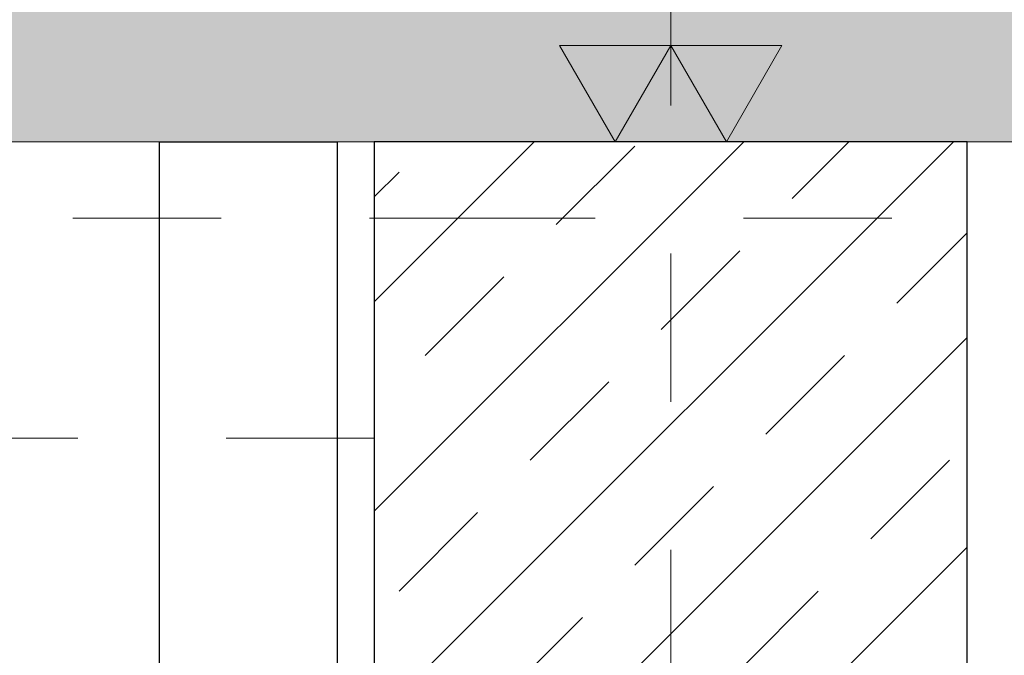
# Model space of a CAD drawing. Header units: metres. Extents: x -180 to 4, y -49 to 6.
# Tile 137 of 256: x -145.46 to -144.796, y -39.394 to -38.965. Entities that reach past the tile are written whole.
import ezdxf

# ---------------------------------------------------------------- set-up
doc = ezdxf.new("R2010")
doc.units = ezdxf.units.M
doc.header["$LTSCALE"] = 0.05
doc.header["$PDMODE"] = 1
doc.header["$PDSIZE"] = -2
for name, pattern in [('ISO-10 Strichpunktlinie', [4.699, 3.048, -0.762, 0.127, -0.762]), ('Linienart-20', [2.116531, 1.058062, -1.058469]), ('Linienart-53', [5.291531, 3.175, -1.058062, 0.352704, -0.705764])]:
    doc.linetypes.add(name, pattern=pattern)
doc.layers.get('0').update_dxf_attribs({"lineweight": 25})
for name, color, linetype, lineweight, true_color in [('30 -33 Aussenwände- 3 Aussenstützen', 7, 'Continuous', 50, 0x0000dd), ('30 -33 Aussenwände- 7 Fassade_ Elemente', 7, 'Continuous', 9, 0x00aacc), ('30 -35 Decken- 1 Konstruktion-Träger- Stahlbeton', 7, 'Continuous', 13, 0x33aa00), ('70 -72 Beschriftung- 1 Beschriftung allgemein', 7, 'Continuous', 9, 0xff6633), ('70 -72 Beschriftung- 2 Beschriftung Bauteile', 7, 'Continuous', 9, 0x9999ff), ('70 -72 Beschriftung- 7 Detailverweise Linie', 7, 'Continuous', 9, 0x00dd00), ('70 -76 Bemaßung- 2 Allgemein', 7, 'Continuous', 5, 0x6666cc)]:
    doc.layers.add(name, color=color, linetype=linetype, lineweight=lineweight, true_color=true_color)
for name, color, linetype, lineweight in [('70 -71 Achsen- 1 Gebäudeachsen', 7, 'Linienart-53', 18), ('70 -72 Beschriftung-14 Schatten', 7, 'Continuous', 5), ('70 -73 Bauteildarst.- 1 Ansicht 0.15', 7, 'Continuous', 15), ('Keine', 7, 'Continuous', 9)]:
    doc.layers.add(name, color=color, linetype=linetype, lineweight=lineweight)
doc.styles.add('Arial', font='arial.ttf')
doc.dimstyles.new('k+k_klein', dxfattribs={"dimtxt": 0.100689, "dimasz": 0.05302, "dimexe": 0.05, "dimexo": 0.15, "dimgap": 0.005, "dimtad": 1, "dimdec": 3, "dimtxsty": 'Arial', "dimblk": 'VW_SLASH-2', "dimblk1": 'VW_SLASH-2', "dimblk2": 'VW_SLASH-2', "dimcen": 0, "dimdle": 0.025, "dimadec": 3, "dimazin": 0, "dimtfac": 0.75, "dimtdec": 3, "dimtix": 1, "dimtmove": 0, "dimatfit": 0, "dimldrblk": 'VW_FILLEDARROW', "dimfxl": 0.1, "dimfxlon": 1, "dimfrac": 2, "dimtolj": 1, "dimarcsym": 0})

# ---------------------------------------------------------------- blocks, each defined once
blk = doc.blocks.new('Gruppe-3030')
at = {"color": 255}
blk.add_wipeout([(-137.421, -40.04404), (-145.021, -40.04404), (-145.021, -39.04704), (-137.421, -39.04704)], dxfattribs=at).dxf.layer = '30 -33 Aussenwände- 7 Fassade_ Elemente'
blk.add_wipeout([(-137.646, -39.80204), (-137.646, -39.04704), (-144.796, -39.04704), (-144.796, -39.80204), (-144.951, -39.80204), (-144.951, -40.04404), (-137.491, -40.04404), (-137.491, -39.80204)], dxfattribs=at).dxf.layer = '30 -33 Aussenwände- 7 Fassade_ Elemente'
blk = doc.blocks.new('Gruppe-3170')
at = {"color": 255}
blk.add_wipeout([(-145.021, -40.04404), (-152.621, -40.04404), (-152.621, -39.04704), (-145.021, -39.04704)], dxfattribs=at).dxf.layer = '30 -33 Aussenwände- 7 Fassade_ Elemente'
blk.add_wipeout([(-145.246, -39.80204), (-145.246, -39.04704), (-152.396, -39.04704), (-152.396, -39.80204), (-152.551, -39.80204), (-152.551, -40.04404), (-145.091, -40.04404), (-145.091, -39.80204)], dxfattribs=at).dxf.layer = '30 -33 Aussenwände- 7 Fassade_ Elemente'
at = {"layer": '30 -33 Aussenwände- 7 Fassade_ Elemente', "flags": 128}
blk.add_lwpolyline([(-145.246, -39.80204), (-145.246, -39.04704), (-152.396, -39.04704), (-152.396, -39.80204), (-152.551, -39.80204), (-152.551, -40.04404), (-145.091, -40.04404), (-145.091, -39.80204)], close=True, dxfattribs=at)
at = {"color": 255, "lineweight": 25}
blk.add_wipeout([(-145.246, -39.54704), (-145.366, -39.54704), (-145.366, -39.04704), (-145.246, -39.04704)], dxfattribs=at).dxf.layer = '30 -33 Aussenwände- 7 Fassade_ Elemente'
at = {"layer": '30 -33 Aussenwände- 7 Fassade_ Elemente', "lineweight": 25, "flags": 128}
blk.add_lwpolyline([(-145.246, -39.54704), (-145.366, -39.54704), (-145.366, -39.04704), (-145.246, -39.04704)], close=True, dxfattribs=at)
blk = doc.blocks.new('Gruppe-11025')
at = {"layer": '30 -35 Decken- 1 Konstruktion-Träger- Stahlbeton', "color": 7, "linetype": 'Linienart-20', "lineweight": 13, "transparency": 33554687}
blk.add_line((-99.221, -39.24704), (-160.421, -39.24704), dxfattribs=at)
at = {"layer": '30 -35 Decken- 1 Konstruktion-Träger- Stahlbeton', "color": 0, "flags": 1}
for tag in ['instanceID', 'IFC_UUID']:
    blk.add_attdef(tag, (-160.421, -39.64704), '', height=0.00018, dxfattribs=at)
blk = doc.blocks.new('Gruppe-11483')
at = {"layer": '30 -33 Aussenwände- 3 Aussenstützen', "linetype": 'Continuous', "lineweight": 9, "transparency": 33554687}
for p, q in [((-145.021, -39.49704), (-145.021, -39.39704)), ((-145.071, -39.44704), (-144.971, -39.44704))]:
    blk.add_line(p, q, dxfattribs=at)
blk = doc.blocks.new('Gruppe-11484')
at = {"color": 255, "lineweight": 25, "transparency": 33554687}
blk.add_wipeout([(-145.221, -39.04704), (-145.221, -39.64704), (-144.821, -39.64704), (-144.821, -39.04704)], dxfattribs=at).dxf.layer = '30 -33 Aussenwände- 3 Aussenstützen'
at = {"layer": '30 -33 Aussenwände- 3 Aussenstützen', "linetype": 'Continuous', "lineweight": 9, "transparency": 33554687}
h = blk.add_hatch(dxfattribs=at)
h.set_pattern_fill('Stahlbeton1 1mm SRF', style=0, pattern_type=2)
h.set_pattern_definition([(45, (0, 0), (0.07071068, -0.07071068), []), (45, (0.03536, -0.03536), (0.07071068, -0.07071068), [0.075, -0.05])])
h.paths.add_polyline_path([(-145.221, -39.04704), (-145.221, -39.64704), (-144.821, -39.64704), (-144.821, -39.04704)])
at = {"layer": '30 -33 Aussenwände- 3 Aussenstützen', "lineweight": 25, "transparency": 33554687, "flags": 128}
blk.add_lwpolyline([(-145.221, -39.04704), (-145.221, -39.64704), (-144.821, -39.64704), (-144.821, -39.04704)], close=True, dxfattribs=at)
at = {"layer": '30 -33 Aussenwände- 3 Aussenstützen', "transparency": 33554687}
blk.add_blockref('Gruppe-11483', (0, 0), dxfattribs=at)
blk = doc.blocks.new('Gruppe-11485')
at = {"layer": '30 -33 Aussenwände- 3 Aussenstützen', "color": 7}
blk.add_blockref('Gruppe-11484', (0, 0), dxfattribs=at)
at = {"layer": '30 -33 Aussenwände- 3 Aussenstützen', "color": 0, "flags": 1}
for tag in ['instanceID', 'IFC_UUID']:
    blk.add_attdef(tag, (-145.221, -39.64704), '', height=0.00018, dxfattribs=at)
blk = doc.blocks.new('_01-OG1_Tragwerk (2D)')
at = {"layer": '30 -33 Aussenwände- 7 Fassade_ Elemente', "color": 7}
blk.add_blockref('Gruppe-3030', (0, 0), dxfattribs=at)
blk.add_blockref('Gruppe-3170', (0, 0), dxfattribs=at)
at = {"layer": '30 -35 Decken- 1 Konstruktion-Träger- Stahlbeton'}
blk.add_blockref('Gruppe-11025', (0, 0), dxfattribs=at)
at = {"layer": '30 -33 Aussenwände- 3 Aussenstützen'}
blk.add_blockref('Gruppe-11485', (0, 0), dxfattribs=at)
blk = doc.blocks.new('_OG1_2D (2D)')
at = {"layer": '70 -72 Beschriftung-14 Schatten', "linetype": 'Continuous', "lineweight": 0}
blk.add_hatch(color=7, dxfattribs=at).paths.add_polyline_path([(-159.97099996, -11.94704198), (-159.09413416, -11.94704198), (-159.09413416, -37.57385778), (-99.54599996, -37.57385778), (-99.54599996, -39.04704198), (-159.97099996, -39.04704198)])
at = {"layer": '70 -72 Beschriftung- 7 Detailverweise Linie', "linetype": 'ISO-10 Strichpunktlinie', "flags": 128}
blk.add_lwpolyline([(-160.15352994, -39.09857212), (-99.45100868, -39.09857212), (-99.45100868, -40.11857212), (-160.15352994, -40.11857212)], close=True, dxfattribs=at)
at = {"layer": '70 -73 Bauteildarst.- 1 Ansicht 0.15', "flags": 128}
blk.add_lwpolyline([(-159.97099996, -11.94704198), (-99.54599996, -11.94704198), (-99.54599996, -39.04704198), (-159.97099996, -39.04704198)], close=True, dxfattribs=at)
blk = doc.blocks.new('VW_SLASH-2')
at = {"color": 0, "linetype": 'ByBlock', "lineweight": -2, "transparency": 16777216}
blk.add_line((0.472, 0), (-1, 0), dxfattribs=at)
at = {"color": 0, "lineweight": 5, "transparency": 16777216, "flags": 128}
blk.add_lwpolyline([(0.5, 0.5), (-0.5, -0.5)], dxfattribs=at)
blk = doc.blocks.new('*D16898')
at = {"layer": '70 -76 Bemaßung- 2 Allgemein', "color": 0, "lineweight": -2}
for p, q in [((-152.421, -43.67204), (-152.421, -43.82204)), ((-145.221, -43.67204), (-145.221, -43.82204)), ((-145.27402, -43.77204), (-152.36798, -43.77204))]:
    blk.add_line(p, q, dxfattribs=at)
at = {"layer": 'Defpoints', "color": 0}
for p in [(-152.421, -39.04704), (-145.221, -39.04704), (-152.421, -43.77204)]:
    blk.add_point(p, dxfattribs=at)
at = {"layer": '70 -76 Bemaßung- 2 Allgemein', "color": 0, "lineweight": -2, "xscale": 0.05302001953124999, "yscale": 0.05302001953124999, "zscale": 0.05302001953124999, "rotation": 180}
blk.add_blockref('VW_SLASH-2', (-152.421, -43.77204), dxfattribs=at)
at = {"layer": '70 -76 Bemaßung- 2 Allgemein', "color": 0, "lineweight": -2, "xscale": 0.05302001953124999, "yscale": 0.05302001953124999, "zscale": 0.05302001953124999}
blk.add_blockref('VW_SLASH-2', (-145.221, -43.77204), dxfattribs=at)
at = {"layer": '70 -76 Bemaßung- 2 Allgemein', "color": 0, "insert": (-148.821, -43.70158), "char_height": 0.100689, "attachment_point": 5, "style": 'Arial'}
blk.add_mtext('\\A1;7,20', dxfattribs=at)
blk = doc.blocks.new('VW_FILLEDARROW')
at = {"linetype": 'Continuous', "lineweight": 0, "transparency": 16777216}
blk.add_hatch(color=0, dxfattribs=at).paths.add_polyline_path([(-2.829, 0.758), (0, 0), (-2.829, -0.758)])
at = {"color": 0, "lineweight": 5, "transparency": 16777216, "flags": 128}
blk.add_lwpolyline([(-2.829, 0.758), (0, 0), (-2.829, -0.758)], close=True, dxfattribs=at)
blk = doc.blocks.new('*D16899')
at = {"layer": '70 -76 Bemaßung- 2 Allgemein', "color": 0, "lineweight": -2}
for p, q in [((-145.221, -43.67204), (-145.221, -43.82204)), ((-145.021, -43.67204), (-145.021, -43.82204)), ((-145.07402, -43.77204), (-145.16798, -43.77204))]:
    blk.add_line(p, q, dxfattribs=at)
at = {"layer": 'Defpoints', "color": 0}
for p in [(-145.221, -39.04704), (-145.021, -40.79404), (-145.221, -43.77204)]:
    blk.add_point(p, dxfattribs=at)
at = {"layer": '70 -76 Bemaßung- 2 Allgemein', "color": 0, "lineweight": -2, "xscale": 0.05302001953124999, "yscale": 0.05302001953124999, "zscale": 0.05302001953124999, "rotation": 180}
blk.add_blockref('VW_SLASH-2', (-145.221, -43.77204), dxfattribs=at)
at = {"layer": '70 -76 Bemaßung- 2 Allgemein', "color": 0, "lineweight": -2, "xscale": 0.05302001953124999, "yscale": 0.05302001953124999, "zscale": 0.05302001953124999}
blk.add_blockref('VW_SLASH-2', (-145.021, -43.77204), dxfattribs=at)
at = {"layer": '70 -76 Bemaßung- 2 Allgemein', "color": 0, "insert": (-145.121, -43.71064), "char_height": 0.100689, "attachment_point": 5, "style": 'Arial'}
blk.add_mtext('\\A1;20', dxfattribs=at)
blk = doc.blocks.new('*D16900')
at = {"layer": '70 -76 Bemaßung- 2 Allgemein', "color": 0, "lineweight": -2}
for p, q in [((-145.021, -43.67204), (-145.021, -43.82204)), ((-144.821, -43.67204), (-144.821, -43.82204)), ((-144.87402, -43.77204), (-144.96798, -43.77204))]:
    blk.add_line(p, q, dxfattribs=at)
at = {"layer": 'Defpoints', "color": 0}
for p in [(-144.821, -39.04704), (-145.021, -40.79404), (-145.021, -43.77204)]:
    blk.add_point(p, dxfattribs=at)
at = {"layer": '70 -76 Bemaßung- 2 Allgemein', "color": 0, "lineweight": -2, "xscale": 0.05302001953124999, "yscale": 0.05302001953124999, "zscale": 0.05302001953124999, "rotation": 180}
blk.add_blockref('VW_SLASH-2', (-145.021, -43.77204), dxfattribs=at)
at = {"layer": '70 -76 Bemaßung- 2 Allgemein', "color": 0, "lineweight": -2, "xscale": 0.05302001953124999, "yscale": 0.05302001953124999, "zscale": 0.05302001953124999}
blk.add_blockref('VW_SLASH-2', (-144.821, -43.77204), dxfattribs=at)
at = {"layer": '70 -76 Bemaßung- 2 Allgemein', "color": 0, "insert": (-144.921, -43.71064), "char_height": 0.100689, "attachment_point": 5, "style": 'Arial'}
blk.add_mtext('\\A1;20', dxfattribs=at)
blk = doc.blocks.new('*D16901')
at = {"layer": '70 -76 Bemaßung- 2 Allgemein', "color": 0, "lineweight": -2}
for p, q in [((-144.821, -43.67204), (-144.821, -43.82204)), ((-137.621, -43.67204), (-137.621, -43.82204)), ((-137.67402, -43.77204), (-144.76798, -43.77204))]:
    blk.add_line(p, q, dxfattribs=at)
at = {"layer": 'Defpoints', "color": 0}
for p in [(-144.821, -39.04704), (-137.621, -39.04704), (-144.821, -43.77204)]:
    blk.add_point(p, dxfattribs=at)
at = {"layer": '70 -76 Bemaßung- 2 Allgemein', "color": 0, "lineweight": -2, "xscale": 0.05302001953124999, "yscale": 0.05302001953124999, "zscale": 0.05302001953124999, "rotation": 180}
blk.add_blockref('VW_SLASH-2', (-144.821, -43.77204), dxfattribs=at)
at = {"layer": '70 -76 Bemaßung- 2 Allgemein', "color": 0, "lineweight": -2, "xscale": 0.05302001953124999, "yscale": 0.05302001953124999, "zscale": 0.05302001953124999}
blk.add_blockref('VW_SLASH-2', (-137.621, -43.77204), dxfattribs=at)
at = {"layer": '70 -76 Bemaßung- 2 Allgemein', "color": 0, "insert": (-141.221, -43.70158), "char_height": 0.100689, "attachment_point": 5, "style": 'Arial'}
blk.add_mtext('\\A1;7,20', dxfattribs=at)
blk = doc.blocks.new('Gruppe-16714')
at = {"layer": '70 -72 Beschriftung- 2 Beschriftung Bauteile', "linetype": 'Continuous', "lineweight": 0}
for points in [[(-145.021, -38.98209), (-145.0585, -39.04704), (-145.096, -38.98209)], [(-144.946, -38.98209), (-144.9835, -39.04704), (-145.021, -38.98209)]]:
    blk.add_hatch(color=254, dxfattribs=at).paths.add_polyline_path(points)
at = {"layer": '70 -72 Beschriftung- 2 Beschriftung Bauteile', "linetype": 'Continuous', "lineweight": 9, "flags": 128}
for points in [[(-145.021, -38.98209), (-145.0585, -39.04704), (-145.096, -38.98209)], [(-144.946, -38.98209), (-144.9835, -39.04704), (-145.021, -38.98209)]]:
    blk.add_lwpolyline(points, close=True, dxfattribs=at)
at = {"layer": '70 -72 Beschriftung- 2 Beschriftung Bauteile', "linetype": 'Continuous', "lineweight": 5}
blk.add_point((-145.021, -39.04704), dxfattribs=at)
blk = doc.blocks.new('_Achsen (3D)')
at = {"layer": '70 -71 Achsen- 1 Gebäudeachsen', "transparency": 33554687}
blk.add_line((-145.021, 3.79996), (-145.021, -46.17204), dxfattribs=at)
blk = doc.blocks.new('Gruppe-15269')
at = {"layer": '70 -76 Bemaßung- 2 Allgemein'}
for p1, p2, picture, middle in [((-145.22099996, -39.04704198), (-152.42099996, -39.04704198), '*D16898', (-148.82099996, -43.70157844)), ((-137.62099996, -39.04704198), (-144.82099996, -39.04704198), '*D16901', (-141.22099996, -43.70157844))]:
    dim = blk.add_aligned_dim(p1=p1, p2=p2, distance=4.725, text='7,20', dimstyle='k+k_klein', override={"dimtxt": 0.100689, "dimgap": 0.01, "dimdec": 8, "dimpost": '<>', "dimtxsty": 'Arial', "dimtmove": 2}, dxfattribs=at)
    dim.commit()
    dim.dimension.update_dxf_attribs({"geometry": picture, "text_midpoint": middle})
for base, p1, p2, picture, middle in [((-145.22099996, -43.77204198), (-145.02099996, -40.79404198), (-145.22099996, -39.04704198), '*D16899', (-145.12099996, -43.71064042)), ((-145.02099996, -43.77204198), (-144.82099996, -39.04704198), (-145.02099996, -40.79404198), '*D16900', (-144.92099996, -43.71064042))]:
    dim = blk.add_linear_dim(base=base, p1=p1, p2=p2, text='20', dimstyle='k+k_klein', override={"dimtxt": 0.100689, "dimgap": 0.01, "dimdec": 8, "dimpost": '<>', "dimtxsty": 'Arial', "dimtmove": 2}, dxfattribs=at)
    dim.commit()
    dim.dimension.update_dxf_attribs({"geometry": picture, "text_midpoint": middle})
blk = doc.blocks.new('_OG1_2D Bemaßung_ Beschriftung (2D)')
at = {"layer": '70 -72 Beschriftung- 1 Beschriftung allgemein', "color": 7}
blk.add_blockref('Gruppe-16714', (0, 0), dxfattribs=at)
at = {"layer": '70 -76 Bemaßung- 2 Allgemein'}
blk.add_blockref('Gruppe-15269', (0, 0), dxfattribs=at)

msp = doc.modelspace()

# ---------------------------------------------------------------- block references
at = {"layer": 'Keine', "color": 1}
msp.add_blockref('_01-OG1_Tragwerk (2D)', (0, 0), dxfattribs=at)

# ---------------------------------------------------------------- next in the draw order: block references
msp.add_blockref('_OG1_2D (2D)', (0, 0), dxfattribs=at)

# ---------------------------------------------------------------- next in the draw order: block references
msp.add_blockref('_OG1_2D Bemaßung_ Beschriftung (2D)', (0, 0), dxfattribs=at)

# ---------------------------------------------------------------- next in the draw order: block references
msp.add_blockref('_Achsen (3D)', (0, 0), dxfattribs=at)

doc.saveas('drawing.dxf')
